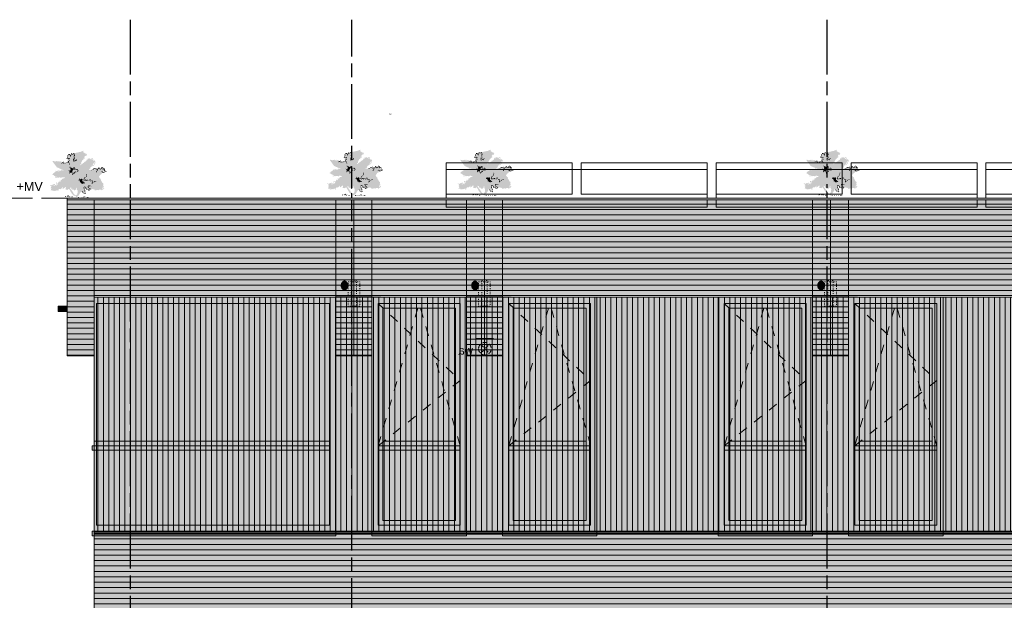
# Model space of a CAD drawing. Header units: millimetres. Extents: x -39200 to 51213, y -35420 to 51000.
# Tile 3 of 142: x -9990 to 950, y -23361 to -16912. Entities that reach past the tile are written whole.
import ezdxf

# ---------------------------------------------------------------- set-up
doc = ezdxf.new("R2010")
doc.units = ezdxf.units.MM
doc.header["$LTSCALE"] = 100
doc.header["$PDMODE"] = 1
doc.header["$PDSIZE"] = -2
for name, pattern in [('[LS] ISO-08 Long Dashed Short Dashed', [9.144, 6.096, -0.762, 1.524, -0.762]), ('[LS] Type-1', [2.12, 1.06, -1.06]), ('[LS] Type-2', [3.52999, 2.469998, -1.059993]), ('HIDDEN2', [0.25, 0.1, -0.15]), ('Line Type-32', [0.777014, 0.448028, -0.328986])]:
    doc.linetypes.add(name, pattern=pattern)
doc.layers.get('0').update_dxf_attribs({"lineweight": 5})
for name, color, linetype, lineweight in [('- 70.1_installatie_verlichtingspunt', 7, 'Continuous', 5), ('5', 7, 'Continuous', 18), ('Dimension', 7, 'Continuous', 9), ('Geen', 7, 'Continuous', 9), ('none', 7, 'Continuous', 13), ('None-1', 7, 'Continuous', 9)]:
    doc.layers.add(name, color=color, linetype=linetype, lineweight=lineweight)
doc.styles.add('Arial', font='Arial.ttf')
doc.styles.add('Century Gothic', font='Century-Gothic_9791.ttf')
doc.styles.add('Century Gothic (bold)', font='Century-Gothic-Bold_9789.ttf')
doc.dimstyles.new('Arch_PUUUR', dxfattribs={"dimtxt": 101.056134, "dimasz": 70.693359, "dimexe": 100, "dimexo": 159, "dimgap": 100, "dimtad": 1, "dimdec": 4, "dimtxsty": 'Century Gothic', "dimblk": 'VW_SLASH', "dimblk1": 'VW_SLASH', "dimblk2": 'VW_SLASH', "dimcen": 0, "dimdle": 100, "dimazin": 0, "dimtfac": 0.8, "dimtdec": 4, "dimtix": 1, "dimtmove": 0, "dimatfit": 0, "dimldrblk": 'VW_SLASH-1', "dimfxl": 1, "dimfrac": 2, "dimtolj": 1, "dimarcsym": 0})
pattern_1 = [(0, (0, 0), (4e-15, -60), [])]

# ---------------------------------------------------------------- blocks, each defined once
blk = doc.blocks.new('Groep-188')
at = {"layer": 'Geen', "color": 5, "linetype": '[LS] ISO-08 Long Dashed Short Dashed', "lineweight": 25, "true_color": 0x0000ff, "transparency": 33554687}
for p, q in [((-8763, -16912), (-8763, -29210)), ((-6301, -29210), (-6301, -16912)), ((-1020, -16912), (-1020, -29210))]:
    blk.add_line(p, q, dxfattribs=at)
blk = doc.blocks.new('pv systeem aanz')
at = {"layer": '5', "color": 8, "lineweight": 5, "true_color": 0x777777, "transparency": 33554687, "flags": 128}
for points in [[(-1445, 474), (-45, 474), (-45, 126), (-1445, 126)], [(55, 474), (1455, 474), (1455, 126), (55, 126)]]:
    blk.add_lwpolyline(points, close=True, dxfattribs=at)
at = {"layer": '5', "color": 252, "lineweight": 5, "true_color": 0x888888, "transparency": 33554687, "flags": 128}
blk.add_lwpolyline([(-1445, 400), (1455, 400), (1455, -19), (-1445, -19)], close=True, dxfattribs=at)
blk = doc.blocks.new('Groep-192')
at = {"layer": '5', "color": 7, "transparency": 33554687}
for p in [(-3808, -18976), (-808, -18976), (2191, -18976)]:
    blk.add_blockref('pv systeem aanz', p, dxfattribs=at)
blk = doc.blocks.new('Groep-195')
at = {"layer": 'Geen', "color": 5, "linetype": '[LS] Type-2', "lineweight": 5, "true_color": 0x0000ff, "transparency": 33554687}
blk.add_line((-12570, -18895), (13130, -18895), dxfattribs=at)
blk = doc.blocks.new('VW_SLASH')
at = {"color": 0, "linetype": 'ByBlock', "lineweight": -2, "transparency": 16777216}
blk.add_line((1.41, 0), (-1, 0), dxfattribs=at)
at = {"color": 0, "linetype": 'Continuous', "lineweight": 20, "transparency": 16777216, "flags": 128}
blk.add_lwpolyline([(0.5, 0.5), (-0.5, -0.5)], dxfattribs=at)
blk = doc.blocks.new('*D270')
at = {"layer": 'Defpoints', "color": 0, "transparency": 33554687}
for p in [(-11829, -18895), (-10670, -27895), (-9330, -27895)]:
    blk.add_point(p, dxfattribs=at)
at = {"layer": 'Dimension', "color": 0, "linetype": 'Continuous', "lineweight": -2, "transparency": 33554687}
blk.add_line((-10670, -18966), (-10670, -27824), dxfattribs=at)
at = {"layer": 'Dimension', "color": 0, "lineweight": -2, "xscale": 70.693359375, "yscale": 70.693359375, "zscale": 70.693359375}
for p, rotation in [((-10670, -18895), 90), ((-10670, -27895), 270)]:
    blk.add_blockref('VW_SLASH', p, dxfattribs=dict(at, rotation=rotation))
at = {"layer": 'Dimension', "color": 0, "lineweight": 5, "transparency": 33554687, "insert": (-10773, -23395), "char_height": 101.1, "attachment_point": 5, "rotation": 90, "style": 'Century Gothic (bold)'}
blk.add_mtext('\\A1;9000', dxfattribs=at)
blk = doc.blocks.new('VW_SLASH-1')
at = {"color": 0, "linetype": 'ByBlock', "lineweight": -2, "transparency": 16777216}
blk.add_line((1.41, 0), (-1, 0), dxfattribs=at)
at = {"color": 0, "linetype": 'Continuous', "lineweight": 20, "transparency": 16777216, "flags": 128}
blk.add_lwpolyline([(0.75, 0.75), (-0.75, -0.75)], dxfattribs=at)
blk = doc.blocks.new('raam aanz 1')
at = {"layer": '5', "linetype": 'Continuous', "lineweight": 0, "true_color": 0x403d35, "transparency": 33554585}
for points in [[(525, 1380), (-525, 1380), (-525, 1160), (455, 1160), (455, 1230), (525, 1230)], [(-305, -1150), (-305, 1160), (-525, 1160), (-525, -1220), (-385, -1220), (-385, -1150)], [(-305, -345), (405, -345), (405, -333), (455, -333), (455, -320), (-305, -320)]]:
    blk.add_hatch(color=250, dxfattribs=at).paths.add_polyline_path(points)
at = {"layer": '5', "linetype": 'Continuous', "lineweight": 0, "true_color": 0x7f7b66, "transparency": 33554687}
blk.add_hatch(color=8, dxfattribs=at).paths.add_polyline_path([(-525, -1220), (525, -1220), (525, -1270), (-525, -1270)])
at = {"layer": 'Geen', "linetype": 'Continuous', "lineweight": 0, "true_color": 0x4c4a3d, "transparency": 33554687}
blk.add_hatch(color=59, dxfattribs=at).paths.add_polyline_path([(-525, 1380), (525, 1380), (525, -1220), (-525, -1220)])
at = {"layer": 'Geen', "linetype": 'Continuous', "lineweight": 0, "true_color": 0x9faa9f, "transparency": 33554687}
blk.add_hatch(color=253, dxfattribs=at).paths.add_polyline_path([(-405, 1260), (405, 1260), (405, -1100), (-405, -1100)])
at = {"layer": 'Geen', "linetype": 'Continuous', "lineweight": 0, "true_color": 0x726e5b, "transparency": 33554687}
for points in [[(455, -320), (-455, -320), (-455, -270), (455, -270)], [(405, -270), (-405, -270), (-405, -220), (405, -220)]]:
    blk.add_hatch(color=251, dxfattribs=at).paths.add_polyline_path(points)
at = {"color": 59, "linetype": '[LS] Type-1', "lineweight": 5, "true_color": 0x4c4a3d, "transparency": 33554687, "flags": 128}
for points in [[(-455, -270), (0, 1310), (455, -270)], [(455, -270), (-455, 455), (455, 1310)]]:
    blk.add_lwpolyline(points, dxfattribs=at)
at = {"layer": '5', "color": 250, "lineweight": 5, "true_color": 0x191917, "transparency": 33554687, "flags": 128}
blk.add_lwpolyline([(-525, -1220), (525, -1220), (525, -1270), (-525, -1270)], close=True, dxfattribs=at)
at = {"layer": 'Geen', "color": 7, "linetype": 'Continuous', "lineweight": 9, "transparency": 33554687, "flags": 128}
for points in [[(-525, 1380), (525, 1380), (525, -1220), (-525, -1220)], [(455, -320), (-455, -320), (-455, -270), (455, -270)], [(405, -270), (-405, -270), (-405, -220), (405, -220)]]:
    blk.add_lwpolyline(points, close=True, dxfattribs=at)
at = {"layer": 'Geen', "color": 250, "linetype": 'Continuous', "lineweight": 9, "true_color": 0x191917, "transparency": 33554687, "flags": 128}
blk.add_lwpolyline([(-455, 1310), (455, 1310), (455, -1150), (-455, -1150)], close=True, dxfattribs=at)
at = {"layer": 'Geen', "color": 59, "linetype": 'Continuous', "lineweight": 9, "true_color": 0x56483a, "transparency": 33554687, "flags": 128}
blk.add_lwpolyline([(-405, 1260), (405, 1260), (405, -1100), (-405, -1100)], close=True, dxfattribs=at)
blk = doc.blocks.new('Groep-67')
at = {"layer": 'Geen', "linetype": 'Continuous', "lineweight": 0, "transparency": 33554687}
for points in [[(-33, 1902), (-43, 1926), (-53, 1926), (0, 2011), (-22, 2032), (-64, 2032), (-96, 2014), (-144, 2042), (-43, 2074), (-43, 2095), (-85, 2116), (-91, 2141), (-96, 2182), (-136, 2180), (-233, 2201), (-233, 2190), (-276, 2201), (-276, 2222), (-249, 2240), (-254, 2276), (-297, 2265), (-297, 2286), (-360, 2307), (-360, 2187), (-350, 2139), (-413, 2138), (-444, 2106), (-466, 2138), (-455, 2159), (-487, 2159), (-557, 2141), (-529, 2116), (-519, 2060), (-472, 2052), (-424, 2053), (-424, 2018), (-382, 1968), (-406, 1968), (-450, 1947), (-424, 1905), (-367, 1902), (-360, 1847), (-318, 1841), (-318, 1820), (-269, 1840), (-294, 1786), (-221, 1693), (-254, 1672), (-254, 1636), (-219, 1630), (-189, 1601), (-191, 1566), (-174, 1555), (-191, 1545), (-227, 1545), (-264, 1609), (-297, 1603), (-297, 1566), (-316, 1533), (-351, 1550), (-360, 1578), (-381, 1615), (-345, 1608), (-403, 1672), (-403, 1727), (-424, 1757), (-477, 1757), (-487, 1688), (-498, 1693), (-529, 1672), (-562, 1676), (-572, 1714), (-543, 1736), (-570, 1766), (-582, 1788), (-516, 1819), (-536, 1868), (-585, 1911), (-635, 1905), (-635, 1926), (-711, 1915), (-740, 1851), (-762, 1889), (-762, 1926), (-835, 1926), (-850, 1895), (-857, 1854), (-841, 1789), (-826, 1748), (-808, 1720), (-856, 1747), (-882, 1798), (-908, 1832), (-939, 1800), (-967, 1766), (-953, 1729), (-957, 1682), (-920, 1668), (-932, 1630), (-845, 1538), (-826, 1577), (-805, 1524), (-762, 1513), (-723, 1491), (-682, 1499), (-679, 1471), (-709, 1444), (-720, 1460), (-720, 1422), (-678, 1376), (-635, 1397), (-635, 1357), (-657, 1333), (-693, 1354), (-711, 1354), (-720, 1255), (-741, 1291), (-738, 1225), (-722, 1198), (-676, 1206), (-692, 1331), (-667, 1323), (-657, 1312), (-614, 1312), (-605, 1372), (-559, 1391), (-580, 1413), (-688, 1418), (-679, 1454), (-615, 1486), (-646, 1503), (-680, 1503), (-680, 1539), (-756, 1531), (-789, 1551), (-811, 1579), (-770, 1593), (-783, 1611), (-845, 1608), (-854, 1586), (-881, 1608), (-914, 1639), (-900, 1652), (-889, 1679), (-921, 1690), (-939, 1737), (-910, 1757), (-916, 1783), (-880, 1742), (-896, 1712), (-855, 1725), (-849, 1725), (-806, 1697), (-770, 1693), (-791, 1732), (-818, 1782), (-815, 1797), (-826, 1845), (-826, 1884), (-784, 1884), (-766, 1843), (-693, 1837), (-709, 1883), (-678, 1905), (-619, 1877), (-573, 1879), (-551, 1862), (-572, 1820), (-662, 1807), (-635, 1749), (-607, 1773), (-582, 1746), (-614, 1703), (-572, 1693), (-579, 1649), (-502, 1644), (-496, 1673), (-456, 1672), (-458, 1715), (-434, 1704), (-416, 1660), (-417, 1650), (-491, 1614), (-422, 1601), (-395, 1630), (-422, 1578), (-399, 1561), (-378, 1499), (-339, 1524), (-338, 1503), (-290, 1531), (-286, 1566), (-260, 1540), (-213, 1514), (-170, 1534), (-113, 1591), (-148, 1579), (-180, 1619), (-150, 1650), (-240, 1661), (-213, 1680), (-176, 1704), (-227, 1735), (-260, 1779), (-233, 1841), (-277, 1878), (-318, 1841), (-339, 1884), (-314, 1896), (-371, 1926), (-359, 1934), (-425, 1936), (-392, 1947), (-246, 1975), (-331, 1989), (-392, 2005), (-407, 2080), (-440, 2080), (-474, 2074), (-495, 2118), (-445, 2095), (-408, 2110), (-361, 2083), (-372, 2119), (-330, 2116), (-309, 2136), (-339, 2195), (-321, 2273), (-297, 2243), (-276, 2243), (-286, 2211), (-275, 2169), (-298, 2103), (-222, 2124), (-246, 2173), (-212, 2180), (-149, 2118), (-149, 2159), (-117, 2148), (-127, 2095), (-96, 2085), (-120, 2074), (-227, 2056), (-170, 2053), (-168, 1977), (-133, 2001), (-75, 1991), (-43, 2011), (-32, 2000), (-95, 1935), (-82, 1894)], [(550, 1672), (509, 1671), (489, 1705), (449, 1696), (402, 1714), (402, 1693), (381, 1693), (381, 1712), (359, 1707), (338, 1608), (297, 1615), (327, 1666), (338, 1705), (381, 1740), (351, 1757), (392, 1779), (321, 1794), (317, 1841), (307, 1841), (359, 1862), (370, 1894), (359, 1905), (322, 1899), (309, 1929), (359, 1947), (430, 1929), (450, 1947), (402, 1989), (393, 2037), (412, 2032), (412, 2053), (402, 2053), (402, 2074), (358, 2086), (359, 2106), (296, 2065), (296, 2034), (275, 1989), (258, 2000), (275, 2021), (250, 2077), (233, 2095), (233, 2148), (190, 2116), (160, 2116), (131, 2159), (112, 2165), (123, 2141), (92, 2093), (127, 2074), (105, 2053), (84, 2053), (127, 2011), (107, 1952), (84, 1947), (84, 1906), (148, 1905), (153, 1770), (63, 1778), (63, 1799), (26, 1790), (21, 1767), (0, 1778), (0, 1799), (-21, 1812), (-22, 1841), (-43, 1852), (-43, 1884), (-26, 1884), (-22, 1866), (0, 1862), (0, 1831), (22, 1815), (42, 1862), (79, 1806), (127, 1799), (127, 1857), (96, 1856), (55, 1936), (63, 1955), (78, 1956), (105, 2000), (76, 2023), (56, 2059), (63, 2110), (105, 2138), (84, 2201), (136, 2184), (156, 2160), (173, 2141), (202, 2158), (204, 2182), (252, 2169), (254, 2116), (275, 2095), (307, 2099), (317, 2140), (391, 2138), (384, 2099), (418, 2095), (423, 2063), (448, 2061), (423, 2011), (475, 1935), (465, 1894), (421, 1910), (349, 1926), (381, 1905), (381, 1873), (334, 1832), (349, 1803), (402, 1799), (423, 1778), (402, 1757), (409, 1723), (460, 1725), (508, 1704)], [(-1016, 1312), (-986, 1222), (-1025, 1227), (-1044, 1293), (-1071, 1311), (-1080, 1362), (-1091, 1397), (-1133, 1397), (-1154, 1439), (-1175, 1430), (-1166, 1405), (-1199, 1366), (-1283, 1397), (-1270, 1428), (-1292, 1454), (-1329, 1459), (-1343, 1417), (-1313, 1418), (-1313, 1380), (-1350, 1366), (-1404, 1376), (-1408, 1434), (-1369, 1407), (-1365, 1463), (-1294, 1500), (-1263, 1460), (-1239, 1407), (-1211, 1397), (-1186, 1439), (-1148, 1473), (-1165, 1486), (-1110, 1459), (-1122, 1428), (-1085, 1414), (-1045, 1385), (-1048, 1344), (-1038, 1291), (-1027, 1297)], [(317, 1503), (296, 1503), (275, 1460), (239, 1460), (169, 1428), (139, 1418), (152, 1474), (98, 1481), (53, 1460), (33, 1412), (100, 1410), (107, 1454), (127, 1450), (127, 1407), (67, 1397), (52, 1376), (42, 1376), (42, 1358), (-43, 1397), (-106, 1333), (-103, 1272), (-39, 1234), (16, 1240), (42, 1270), (42, 1296), (10, 1291), (18, 1280), (0, 1249), (-34, 1249), (-49, 1270), (-85, 1291), (-85, 1319), (-17, 1365), (34, 1344), (85, 1361), (112, 1385), (164, 1338), (189, 1268), (187, 1222), (180, 1174), (169, 1143), (148, 1164), (137, 1164), (116, 1217), (67, 1257), (31, 1224), (48, 1196), (50, 1162), (92, 1188), (69, 1206), (95, 1206), (99, 1166), (75, 1155), (127, 1143), (177, 1086), (211, 1206), (286, 1206), (338, 1158), (338, 1196), (320, 1223), (327, 1260), (359, 1319), (389, 1323), (383, 1349), (336, 1319), (296, 1312), (296, 1354), (254, 1376), (281, 1397), (296, 1469), (317, 1460), (338, 1481)], [(1148, 1156), (1148, 1178), (1018, 1261), (1016, 1306), (995, 1270), (984, 1289), (935, 1285), (931, 1312), (910, 1312), (910, 1291), (892, 1330), (868, 1333), (804, 1292), (725, 1361), (709, 1348), (682, 1303), (622, 1333), (635, 1361), (656, 1397), (691, 1376), (719, 1376), (735, 1438), (751, 1439), (762, 1418), (817, 1418), (848, 1428), (830, 1476), (843, 1498), (870, 1503), (898, 1460), (921, 1460), (964, 1481), (973, 1622), (1058, 1630), (1082, 1656), (1083, 1717), (1128, 1736), (1185, 1778), (1164, 1799), (1045, 1767), (1037, 1778), (1016, 1778), (943, 1800), (910, 1778), (910, 1735), (892, 1717), (889, 1757), (868, 1799), (726, 1759), (739, 1738), (863, 1778), (868, 1693), (889, 1693), (904, 1672), (928, 1682), (931, 1778), (960, 1771), (973, 1757), (1007, 1757), (1016, 1725), (1037, 1735), (1058, 1757), (1112, 1757), (1081, 1730), (1058, 1714), (1058, 1672), (1037, 1651), (1003, 1645), (928, 1634), (931, 1614), (952, 1608), (952, 1566), (931, 1545), (942, 1508), (931, 1481), (910, 1481), (901, 1499), (852, 1522), (822, 1503), (820, 1446), (801, 1439), (743, 1464), (684, 1460), (698, 1397), (645, 1418), (635, 1418), (635, 1397), (614, 1376), (555, 1398), (519, 1377), (486, 1312), (483, 1272), (536, 1270), (539, 1250), (550, 1270), (571, 1270), (544, 1291), (571, 1323), (635, 1312), (624, 1295), (667, 1291), (697, 1260), (698, 1291), (719, 1333), (730, 1323), (810, 1272), (869, 1307), (889, 1291), (899, 1285), (931, 1270), (995, 1253), (1016, 1206)], [(751, 1671), (690, 1693), (672, 1676), (677, 1714), (656, 1735), (638, 1728), (635, 1702), (624, 1682), (642, 1648), (582, 1651), (600, 1672), (609, 1696), (624, 1693), (614, 1735), (635, 1757), (698, 1735), (695, 1704), (762, 1693)], [(-1440, 1418), (-1440, 1312), (-1524, 1291), (-1524, 1270), (-1429, 1238), (-1419, 1218), (-1310, 1215), (-1285, 1267), (-1270, 1270), (-1270, 1238), (-1249, 1249), (-1270, 1291), (-1302, 1280), (-1345, 1252), (-1387, 1249), (-1466, 1278), (-1493, 1291), (-1376, 1294), (-1419, 1312), (-1419, 1418)], [(-1270, 1206), (-1305, 1206), (-1281, 1174), (-1276, 1124), (-1234, 1163), (-1207, 1122), (-1216, 1096), (-1155, 1093), (-1143, 1128), (-1101, 1122), (-1101, 1093), (-1154, 1069), (-1174, 1049), (-1147, 1024), (-1111, 978), (-1062, 992), (-1031, 995), (-1016, 967), (-943, 973), (-884, 986), (-899, 1005), (-868, 1037), (-862, 1025), (-839, 1010), (-775, 1026), (-794, 1069), (-762, 1069), (-762, 1026), (-794, 995), (-775, 948), (-720, 952), (-688, 1004), (-660, 1016), (-641, 1023), (-628, 1003), (-614, 1016), (-586, 996), (-538, 1019), (-551, 1037), (-587, 1016), (-627, 1047), (-657, 1037), (-716, 1034), (-733, 990), (-762, 973), (-753, 1006), (-731, 1061), (-773, 1111), (-825, 1083), (-815, 1027), (-861, 1058), (-844, 1110), (-948, 1127), (-915, 1037), (-923, 995), (-953, 995), (-1019, 1041), (-1069, 1016), (-1121, 1026), (-1072, 1080), (-1085, 1111), (-1063, 1154), (-1159, 1154), (-1186, 1143), (-1192, 1193), (-1244, 1180)], [(-1016, 1354), (-1030, 1392), (-1020, 1414), (-971, 1327)], [(-762, 1333), (-789, 1327), (-868, 1376), (-888, 1376), (-901, 1398), (-953, 1397), (-968, 1414), (-1016, 1418), (-1004, 1446), (-950, 1427), (-932, 1418), (-910, 1426), (-895, 1412), (-889, 1426), (-868, 1418), (-868, 1397)], [(-551, 1100), (-527, 1100), (-519, 1058), (-529, 1058), (-529, 1029), (-500, 987), (-476, 984), (-466, 973), (-445, 931), (-424, 931), (-407, 857), (-422, 818), (-466, 846), (-466, 875), (-498, 868), (-498, 845), (-514, 830), (-529, 868), (-572, 868), (-572, 840), (-650, 829), (-678, 854), (-663, 897), (-734, 894), (-731, 857), (-720, 840), (-752, 816), (-805, 804), (-840, 804), (-815, 709), (-856, 719), (-856, 701), (-805, 656), (-775, 656), (-805, 772), (-758, 790), (-709, 775), (-720, 793), (-741, 804), (-707, 852), (-715, 882), (-678, 878), (-695, 854), (-664, 803), (-607, 810), (-604, 836), (-561, 815), (-521, 804), (-486, 820), (-440, 806), (-403, 804), (-381, 822), (-362, 854), (-392, 878), (-379, 901), (-403, 924), (-417, 970), (-462, 984), (-487, 1000), (-508, 1084), (-508, 1143), (-529, 1143)], [(1083, 1041), (1111, 1086), (1058, 1079), (1016, 1032), (1006, 978), (973, 973), (973, 995), (889, 1066), (868, 1037), (868, 995), (766, 1000), (740, 995), (718, 1056), (677, 1058), (645, 1047), (635, 1010), (529, 984), (518, 962), (436, 982), (444, 936), (522, 902), (550, 931), (574, 886), (635, 910), (645, 910), (656, 889), (666, 868), (677, 832), (730, 836), (730, 804), (825, 815), (825, 825), (751, 836), (734, 854), (709, 857), (698, 889), (680, 896), (656, 931), (624, 920), (614, 910), (566, 952), (560, 972), (635, 973), (646, 996), (656, 1037), (698, 1016), (722, 964), (774, 944), (762, 963), (822, 973), (900, 962), (912, 1006), (963, 963), (968, 948), (1028, 952), (1044, 978), (1016, 995), (1068, 1058)], [(-1038, 783), (-1094, 820), (-1131, 883), (-1159, 899), (-1217, 910), (-1241, 887), (-1197, 857), (-1207, 821), (-1196, 815), (-1221, 790), (-1191, 764), (-1152, 704), (-1203, 698), (-1214, 727), (-1248, 718), (-1260, 677), (-1237, 626), (-1270, 635), (-1287, 676), (-1347, 692), (-1369, 623), (-1355, 577), (-1334, 585), (-1363, 544), (-1376, 550), (-1376, 500), (-1353, 499), (-1323, 487), (-1305, 476), (-1313, 465), (-1395, 465), (-1393, 432), (-1419, 423), (-1260, 317), (-1270, 402), (-1262, 398), (-1253, 386), (-1188, 392), (-1175, 370), (-1143, 360), (-1133, 329), (-1101, 338), (-1021, 338), (-946, 317), (-910, 381), (-843, 374), (-798, 411), (-762, 465), (-762, 487), (-784, 465), (-810, 465), (-836, 412), (-877, 399), (-927, 384), (-960, 352), (-1040, 349), (-1112, 382), (-1122, 360), (-1169, 381), (-1168, 409), (-1193, 423), (-1228, 402), (-1239, 422), (-1296, 430), (-1302, 388), (-1356, 413), (-1363, 442), (-1276, 444), (-1291, 487), (-1329, 519), (-1344, 538), (-1306, 555), (-1300, 606), (-1346, 607), (-1334, 650), (-1298, 635), (-1249, 592), (-1188, 608), (-1228, 677), (-1235, 698), (-1191, 670), (-1107, 690), (-1137, 728), (-1165, 783), (-1175, 846), (-1186, 873), (-1161, 875), (-1134, 833), (-1094, 789)], [(-868, 762), (-898, 728), (-927, 759), (-988, 778), (-1016, 762), (-1016, 797), (-995, 804), (-988, 786), (-914, 793), (-907, 771)], [(-762, 508), (-762, 529), (-692, 571), (-662, 556), (-635, 571), (-595, 561), (-572, 529), (-582, 511), (-604, 508), (-583, 462), (-646, 420), (-678, 423), (-678, 402), (-688, 375), (-677, 329), (-695, 317), (-699, 360), (-732, 414), (-699, 423), (-678, 444), (-657, 444), (-624, 455), (-635, 519), (-599, 529), (-635, 550), (-657, 529), (-699, 529), (-699, 550)], [(-657, 317), (-657, 338), (-635, 338), (-611, 356), (-625, 370), (-614, 402), (-604, 402), (-593, 381), (-539, 376), (-507, 414), (-529, 426), (-449, 510), (-395, 508), (-374, 460), (-383, 433), (-403, 423), (-380, 406), (-429, 300), (-423, 281), (-424, 254), (-434, 254), (-445, 233), (-466, 233), (-447, 268), (-474, 304), (-445, 322), (-415, 392), (-424, 423), (-406, 440), (-408, 482), (-445, 487), (-466, 449), (-487, 423), (-466, 402), (-535, 354), (-590, 360), (-614, 317)], [(-340, 862), (-318, 846), (-318, 793), (-339, 762), (-394, 754), (-367, 719), (-424, 719), (-438, 657), (-365, 684), (-340, 644), (-297, 668), (-297, 635), (-254, 698), (-201, 709), (-220, 719), (-183, 784), (-191, 804), (-153, 829), (-130, 808), (-118, 845), (-154, 868), (-155, 926), (-170, 931), (-204, 878), (-233, 889), (-288, 910)], [(-64, -21), (0, 0), (18, 34), (114, 63), (198, 138), (358, 410), (370, 391), (402, 381), (412, 346), (444, 360), (529, 360), (529, 402), (508, 465), (529, 487), (566, 478), (578, 452), (603, 434), (635, 412), (674, 388), (677, 487), (698, 487), (698, 444), (762, 402), (762, 381), (825, 402), (882, 362), (889, 285), (930, 285), (910, 338), (988, 338), (1016, 296), (1079, 338), (1100, 296), (1122, 307), (1132, 285), (1193, 300), (1206, 338), (1259, 317), (1272, 330), (1249, 381), (1270, 423), (1249, 444), (1272, 478), (1227, 497), (1238, 546), (1300, 562), (1315, 592), (1280, 592), (1254, 566), (1206, 592), (1185, 592), (1185, 605), (1165, 617), (1111, 624), (1088, 646), (1058, 614), (1037, 571), (1005, 592), (995, 656), (995, 719), (952, 719), (952, 677), (918, 686), (882, 720), (874, 732), (856, 780), (830, 792), (816, 764), (836, 751), (808, 720), (857, 698), (856, 664), (878, 688), (882, 650), (912, 656), (963, 666), (973, 677), (995, 550), (1037, 550), (1092, 594), (1134, 564), (1156, 586), (1178, 556), (1217, 539), (1206, 518), (1206, 465), (1227, 455), (1249, 423), (1238, 412), (1216, 356), (1185, 338), (1164, 296), (1102, 356), (1016, 328), (1016, 338), (995, 360), (920, 362), (860, 418), (796, 423), (793, 412), (740, 454), (698, 529), (656, 520), (656, 484), (644, 452), (602, 474), (592, 508), (529, 518), (539, 540), (496, 522), (497, 487), (470, 478), (497, 434), (508, 381), (450, 396), (412, 391), (402, 408), (423, 465), (402, 465), (442, 522), (390, 492), (307, 540), (254, 508), (214, 456), (208, 412), (148, 381), (42, 381), (-11, 508), (-26, 488), (-43, 446), (-74, 364), (-136, 364), (-158, 312), (-191, 317), (-130, 238), (-212, 296), (-212, 360), (-170, 381), (-220, 398), (-244, 317), (-242, 256), (-204, 198), (-114, 52), (-56, 31), (-74, 0)], [(-593, 0), (-648, -20), (-544, -36), (-529, 0)], [(-466, 211), (-484, 183), (-449, 145), (-329, 201), (-318, 233), (-280, 264), (-283, 304), (-336, 259), (-339, 214), (-381, 201), (-391, 187), (-424, 169)], [(-476, 18), (-442, -28), (-414, -4)], [(-428, 54), (-424, 21), (-382, 31)], [(-339, 0), (-390, -24), (-314, -28)], [(-356, 54), (-381, 21), (-338, 21)], [(-270, 0), (-262, -24), (-212, 0)], [(-100, 0), (-176, 0), (-100, -38)], [(132, 20), (211, -30), (242, 4), (144, 12)], [(296, 36), (334, -24), (372, 8)], [(374, 36), (384, 8), (432, -14), (424, 18), (460, 42), (408, 74), (360, 54)], [(546, 36), (494, 21), (508, 0), (560, -6)]]:
    blk.add_hatch(color=255, dxfattribs=at).paths.add_polyline_path(points)
blk = doc.blocks.new('Groep-68')
at = {"color": 255, "linetype": 'Continuous', "lineweight": 35, "transparency": 33554687}
blk.add_wipeout([(-22, 444), (-43, 423), (-30, 368), (-76, 318), (-74, 201), (-52, 128), (-6, 84), (26, 78), (102, 128), (152, 222), (233, 338), (308, 436), (294, 487), (270, 420), (260, 476), (243, 455), (240, 398), (211, 370), (211, 381), (140, 350), (130, 356), (88, 314), (14, 364), (-4, 404), (0, 460)], dxfattribs=at).dxf.layer = 'Geen'
blk = doc.blocks.new('kleine struik')
at = {"layer": 'Geen', "linetype": 'Continuous', "lineweight": 0, "true_color": 0x9faa7d, "transparency": 33554687}
blk.add_hatch(color=73, dxfattribs=at).paths.add_polyline_path([(900, 339), (1100, 296), (1216, 356), (1254, 566), (995, 550), (730, 836), (529, 984), (1006, 978), (900, 962), (1203, 1124), (995, 1253), (622, 1333), (964, 1481), (1185, 1778), (638, 1737), (421, 1724), (432, 1912), (341, 2120), (224, 2155), (-303, 2270), (-505, 2140), (-329, 1862), (-174, 1555), (-673, 1921), (-945, 1768), (-612, 1327), (-1292, 1454), (-1427, 1335), (-1324, 1232), (-1132, 1017), (-1209, 891), (-1356, 632), (-1300, 368), (-965, 336), (-837, 407), (-719, 347), (-657, 322), (-577, 358), (-507, 390), (-511, 434), (-421, 497), (-388, 472), (-408, 402), (-434, 254), (-457, 145), (-338, 204), (-319, 255), (-238, 317), (-130, 168), (12, 310), (339, 499), (416, 361), (508, 381), (515, 513), (647, 413), (697, 511), (762, 397), (856, 396), (900, 341)])
at = {"layer": 'Geen', "color": 7, "transparency": 33554687}
blk.add_blockref('Groep-67', (0, 0), dxfattribs=at)
blk.add_blockref('Groep-68', (0, 0), dxfattribs=at)
blk = doc.blocks.new('Groep-83')
at = {"layer": 'none', "color": 1, "linetype": 'HIDDEN2', "lineweight": 18, "true_color": 0xff0000, "transparency": 33554687, "flags": 128}
for points in [[(-130, 32), (0, 32), (0, -238), (-130, -238)], [(-95, 47), (-35, 47), (-35, -238), (-95, -238)]]:
    blk.add_lwpolyline(points, close=True, dxfattribs=at)
blk = doc.blocks.new('gierzwaluw en huismus')
at = {"color": 7, "transparency": 33554687}
blk.add_blockref('Groep-83', (0, 0), dxfattribs=at)
blk = doc.blocks.new('ornament1')
at = {"layer": 'Geen', "linetype": 'Continuous', "lineweight": 0, "true_color": 0xf8f1e2, "transparency": 33554687}
blk.add_hatch(color=7, dxfattribs=at).paths.add_polyline_path([(-200, 0), (0, 0), (0, -1750), (-200, -1750)])
at = {"layer": 'Geen', "linetype": 'Continuous', "lineweight": 5, "true_color": 0xaaaaaa, "transparency": 33554687}
h = blk.add_hatch(dxfattribs=at)
h.set_pattern_fill('1_100 mw horizontaal geel', color=253, style=0, pattern_type=2)
h.set_pattern_definition(pattern_1)
h.paths.add_polyline_path([(-200, 0), (0, 0), (0, -1750), (-200, -1750)])
at = {"layer": 'Geen', "linetype": 'Continuous', "lineweight": 0, "true_color": 0x555555, "transparency": 33554687}
blk.add_hatch(color=251, dxfattribs=at).paths.add_polyline_path([(-121, -929), (-119, -928), (-117, -927), (-115, -925), (-113, -925), (-111, -924), (-109, -923), (-107, -923), (-105, -923), (-102, -923), (-100, -923), (-98, -924), (-96, -925), (-94, -925), (-92, -927), (-90, -928), (-88, -929), (-86, -931), (-84, -933), (-82, -935), (-81, -937), (-79, -939), (-78, -941), (-77, -944), (-76, -946), (-74, -949), (-74, -952), (-73, -955), (-72, -958), (-72, -961), (-71, -964), (-71, -967), (-71, -970), (-71, -973), (-71, -976), (-72, -979), (-72, -982), (-73, -985), (-74, -988), (-74, -991), (-76, -994), (-77, -996), (-78, -999), (-79, -1001), (-81, -1003), (-82, -1005), (-84, -1007), (-86, -1009), (-88, -1011), (-90, -1012), (-92, -1013), (-94, -1015), (-96, -1015), (-98, -1016), (-100, -1017), (-102, -1017), (-105, -1017), (-107, -1017), (-109, -1017), (-111, -1016), (-113, -1015), (-115, -1015), (-117, -1013), (-119, -1012), (-121, -1011), (-123, -1009), (-125, -1007), (-127, -1005), (-128, -1003), (-130, -1001), (-131, -999), (-133, -996), (-134, -994), (-135, -991), (-136, -988), (-136, -985), (-137, -982), (-138, -979), (-138, -976), (-138, -973), (-138, -970), (-138, -967), (-138, -964), (-138, -961), (-137, -958), (-136, -955), (-136, -952), (-135, -949), (-134, -946), (-133, -944), (-131, -941), (-130, -939), (-128, -937), (-127, -935), (-125, -933), (-123, -931)])
at = {"layer": '5', "color": 250, "linetype": 'Continuous', "true_color": 0x403d35, "transparency": 33554585}
for points in [[(300, -312), (200, 0), (300, -1750), (200, -1750)], [(-200, -1750), (300, -1750), (-75, -1900), (300, -1900)]]:
    blk.add_solid(points, dxfattribs=at)
at = {"layer": 'Geen', "color": 7, "linetype": 'Continuous', "lineweight": 9, "transparency": 33554687, "flags": 128}
blk.add_lwpolyline([(-200, 0), (0, 0), (0, -1750), (-200, -1750)], close=True, dxfattribs=at)
at = {"layer": 'Geen', "color": 255, "linetype": 'Continuous', "lineweight": 35, "transparency": 33554687}
blk.add_open_spline([(-121, -929), (-114, -923), (-96, -923), (-80, -936), (-71, -957), (-71, -983), (-80, -1004), (-96, -1017), (-114, -1017), (-129, -1004), (-138, -983), (-138, -957), (-129, -936), (-121, -929)], degree=2, dxfattribs=at)
at = {"layer": 'none', "color": 7, "transparency": 33554687}
blk.add_blockref('gierzwaluw en huismus', (65, -961), dxfattribs=at)
at = {"layer": 'Geen', "color": 7, "transparency": 33554687, "xscale": -0.2186522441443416, "yscale": 0.2186522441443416, "zscale": 0.2186522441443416}
blk.add_blockref('kleine struik', (-9, 34), dxfattribs=at)
at = {"linetype": 'Continuous', "lineweight": 0, "true_color": 0x888888, "transparency": 33554483}
blk.add_hatch(color=252, dxfattribs=at).paths.add_polyline_path([(0, 0), (200, 0), (200, -1750), (0, -1750)])
at = {"layer": 'Geen', "linetype": 'Continuous', "lineweight": 0, "true_color": 0xf8f1e2, "transparency": 33554687}
blk.add_hatch(color=7, dxfattribs=at).paths.add_polyline_path([(0, 0), (200, 0), (200, -1750), (0, -1750)])
at = {"layer": 'Geen', "linetype": 'Continuous', "lineweight": 5, "true_color": 0xaaaaaa, "transparency": 33554687}
h = blk.add_hatch(dxfattribs=at)
h.set_pattern_fill('1_100 mw horizontaal geel', color=253, style=0, pattern_type=2)
h.set_pattern_definition(pattern_1)
h.paths.add_polyline_path([(0, 0), (200, 0), (200, -1750), (0, -1750)])
at = {"linetype": 'Continuous', "lineweight": 5, "transparency": 33554687, "flags": 128}
blk.add_lwpolyline([(0, 0), (200, 0), (200, -1750), (0, -1750)], close=True, dxfattribs=at)
at = {"layer": 'Geen', "color": 7, "linetype": 'Continuous', "lineweight": 9, "transparency": 33554687, "flags": 128}
blk.add_lwpolyline([(0, 0), (200, 0), (200, -1750), (0, -1750)], close=True, dxfattribs=at)
blk = doc.blocks.new('Groep-199')
at = {"linetype": 'Continuous', "lineweight": 0, "true_color": 0xf8f1e2, "transparency": 33554534}
blk.add_hatch(color=7, dxfattribs=at).paths.add_polyline_path([(-9463, -18895), (-9163, -18895), (-9163, -20645), (-9463, -20645)])
blk.add_hatch(color=7, dxfattribs=at).paths.add_polyline_path([(-9463, -18895), (-9163, -18895), (-9163, -20645), (-9463, -20645)])
at = {"linetype": 'Continuous', "lineweight": 5, "true_color": 0xaaaaaa, "transparency": 33554534}
h = blk.add_hatch(dxfattribs=at)
h.set_pattern_fill('1_100 mw horizontaal geel', color=253, style=0, pattern_type=2)
h.set_pattern_definition(pattern_1)
h.paths.add_polyline_path([(-9463, -18895), (-9163, -18895), (-9163, -20645), (-9463, -20645)])
h = blk.add_hatch(dxfattribs=at)
h.set_pattern_fill('1_100 mw horizontaal geel', color=253, style=0, pattern_type=2)
h.set_pattern_definition(pattern_1)
h.paths.add_polyline_path([(-9463, -18895), (-9163, -18895), (-9163, -20645), (-9463, -20645)])
at = {"color": 7, "linetype": 'Continuous', "lineweight": 9, "transparency": 33554534, "flags": 128}
blk.add_lwpolyline([(-9463, -18895), (-9163, -18895), (-9163, -20645), (-9463, -20645)], close=True, dxfattribs=at)
blk.add_lwpolyline([(-9463, -18895), (-9163, -18895), (-9163, -20645), (-9463, -20645)], close=True, dxfattribs=at)
blk = doc.blocks.new('Groep-200')
at = {"layer": 'Geen', "linetype": 'Continuous', "lineweight": 0, "true_color": 0xead6c3, "transparency": 33554534}
blk.add_hatch(color=254, dxfattribs=at).paths.add_polyline_path([(-9563, -20095), (-9463, -20095), (-9463, -20155), (-9563, -20155)])
at = {"layer": 'Geen', "color": 7, "linetype": 'Continuous', "lineweight": 9, "transparency": 33554534, "flags": 128}
blk.add_lwpolyline([(-9563, -20095), (-9463, -20095), (-9463, -20155), (-9563, -20155)], close=True, dxfattribs=at)
at = {"color": 7, "transparency": 33554534}
blk.add_blockref('Groep-199', (0, 0), dxfattribs=at)
at = {"layer": 'Geen', "color": 7, "transparency": 33554544, "xscale": -0.221990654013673, "yscale": 0.221990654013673, "zscale": 0.221990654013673}
blk.add_blockref('kleine struik', (-9363, -18880), dxfattribs=at)
blk = doc.blocks.new('Groep-207')
at = {"color": 22, "lineweight": 5, "true_color": 0xdd1d1d, "transparency": 33554687}
blk.add_line((-11853, -27875), (-12585, -27875), dxfattribs=at)
at = {"color": 22, "lineweight": 5, "true_color": 0xdd1d1d, "transparency": 33554687, "flags": 128}
blk.add_lwpolyline([(-12009, -27719), (-11853, -27875), (-11698, -27719)], close=True, dxfattribs=at)
blk = doc.blocks.new('Groep-208')
at = {"color": 22, "lineweight": 5, "true_color": 0xdd1d1d, "transparency": 33554687}
blk.add_line((-11853, -22965), (-12585, -22965), dxfattribs=at)
at = {"color": 22, "lineweight": 5, "true_color": 0xdd1d1d, "transparency": 33554687, "flags": 128}
blk.add_lwpolyline([(-12009, -22809), (-11853, -22965), (-11698, -22809)], close=True, dxfattribs=at)
blk = doc.blocks.new('Groep-209')
at = {"color": 22, "lineweight": 5, "true_color": 0xdd1d1d, "transparency": 33554687}
blk.add_line((-11853, -19375), (-12585, -19375), dxfattribs=at)
at = {"color": 22, "lineweight": 5, "true_color": 0xdd1d1d, "transparency": 33554687, "flags": 128}
blk.add_lwpolyline([(-12009, -19219), (-11853, -19375), (-11698, -19219)], close=True, dxfattribs=at)
blk = doc.blocks.new('Groep-210')
at = {"color": 22, "lineweight": 5, "true_color": 0xdd1d1d, "transparency": 33554687}
blk.add_line((-11853, -28075), (-12585, -28075), dxfattribs=at)
at = {"color": 22, "lineweight": 5, "true_color": 0xdd1d1d, "transparency": 33554687, "flags": 128}
blk.add_lwpolyline([(-12009, -28230), (-11853, -28075), (-11698, -28230)], close=True, dxfattribs=at)
blk = doc.blocks.new('Groep-211')
at = {"color": 22, "lineweight": 5, "true_color": 0xdd1d1d, "transparency": 33554687}
blk.add_line((-11853, -23675), (-12585, -23675), dxfattribs=at)
at = {"color": 22, "lineweight": 5, "true_color": 0xdd1d1d, "transparency": 33554687, "flags": 128}
blk.add_lwpolyline([(-12009, -23519), (-11853, -23675), (-11698, -23519)], close=True, dxfattribs=at)
blk = doc.blocks.new('Groep-212')
at = {"color": 7, "transparency": 33554554}
for name in ['Groep-209', 'Groep-208', 'Groep-211', 'Groep-207', 'Groep-210']:
    blk.add_blockref(name, (0, 0), dxfattribs=at)
at = {"layer": 'Geen', "color": 1, "true_color": 0xff0000, "transparency": 33554687, "attachment_point": 1, "line_spacing_factor": 0.962448, "style": 'Arial'}
for s, insert, char_height in [('8,5m + P', (-12233, -19061), 100.7), ('4,91m + P', (-12311, -22651), 100.7), ('mw 4,20m + P', (-12570, -23361), 100.69), ('0,20 + NAP= PEIL=0', (-12978, -27561), 100.69), ('NAP=0', (-12115, -28281), 100.7)]:
    blk.add_mtext(s, dxfattribs=dict(at, insert=insert, char_height=char_height))
blk = doc.blocks.new('Groep-213')
at = {"color": 22, "lineweight": 5, "true_color": 0xdd1d1d, "transparency": 33554687}
blk.add_line((-11829, -18895), (-12560, -18895), dxfattribs=at)
at = {"color": 22, "lineweight": 5, "true_color": 0xdd1d1d, "transparency": 33554687, "flags": 128}
blk.add_lwpolyline([(-11984, -18739), (-11829, -18895), (-11673, -18739)], close=True, dxfattribs=at)
blk = doc.blocks.new('Groep-214')
at = {"color": 22, "lineweight": 5, "true_color": 0xdd1d1d, "transparency": 33554687}
blk.add_line((-9330, -27895), (-10062, -27895), dxfattribs=at)
at = {"color": 22, "lineweight": 5, "true_color": 0xdd1d1d, "transparency": 33554687, "flags": 128}
blk.add_lwpolyline([(-9486, -27739), (-9330, -27895), (-9174, -27739)], close=True, dxfattribs=at)
blk = doc.blocks.new('Groep-215')
at = {"linetype": '[LS] Type-2', "lineweight": 9, "transparency": 33554687, "flags": 128}
for points in [[(-12490, -19375), (-11570, -19375), (-11570, -19575), (-12490, -19575)], [(-12490, -22965), (-11570, -22965), (-11570, -23235), (-12490, -23235)], [(-12490, -27875), (-11570, -27875), (-11570, -28195), (-12490, -28195)]]:
    blk.add_lwpolyline(points, close=True, dxfattribs=at)
at = {"layer": '5', "color": 22, "linetype": '[LS] Type-1', "lineweight": 5, "true_color": 0xdd1d1d, "transparency": 33554687}
blk.add_line((-6667, -18895), (-14408, -18895), dxfattribs=at)
at = {"color": 7, "transparency": 33554554}
for name in ['Groep-213', 'Groep-214']:
    blk.add_blockref(name, (0, 0), dxfattribs=at)
at = {"layer": '5', "color": 7, "transparency": 33554687}
blk.add_blockref('Groep-212', (0, 0), dxfattribs=at)
at = {"layer": 'Geen', "color": 1, "true_color": 0xff0000, "transparency": 33554687, "char_height": 100.69, "attachment_point": 1, "line_spacing_factor": 0.962448, "style": 'Arial'}
for s, insert in [('dakrand 8,98+P', (-12640, -18584)), ('max bouwhoogte 9m +MV', (-11371, -18714)), ('MV 0,18m + NAP', (-9984, -27581))]:
    blk.add_mtext(s, dxfattribs=dict(at, insert=insert))
blk = doc.blocks.new('Groep-216')
at = {"layer": 'Geen', "linetype": 'Continuous', "lineweight": 0, "true_color": 0x726e5b, "transparency": 33554687}
for points in [[(-9183, -21645), (-6546, -21645), (-6546, -21695), (-9183, -21695)], [(-9163, -21595), (-6546, -21595), (-6546, -21645), (-9163, -21645)]]:
    blk.add_hatch(color=251, dxfattribs=at).paths.add_polyline_path(points)
at = {"layer": 'Geen', "color": 7, "linetype": 'Continuous', "lineweight": 9, "transparency": 33554687, "flags": 128}
for points in [[(-9183, -21645), (-6546, -21645), (-6546, -21695), (-9183, -21695)], [(-9163, -21595), (-6546, -21595), (-6546, -21645), (-9163, -21645)]]:
    blk.add_lwpolyline(points, close=True, dxfattribs=at)
blk = doc.blocks.new('Groep-217')
at = {"linetype": 'Continuous', "lineweight": 0, "true_color": 0x403d35, "transparency": 33554585}
blk.add_hatch(color=250, dxfattribs=at).paths.add_polyline_path([(-6696, -22525), (-6696, -21695), (-6636, -21695), (-6636, -21645), (-6696, -21645), (-6696, -19995), (-6476, -19995), (-6476, -22595), (-6616, -22595), (-6616, -22525)])
at = {"layer": '5', "linetype": 'Continuous', "lineweight": 0, "true_color": 0x403d35, "transparency": 33554585}
for points in [[(-9163, -19995), (-6696, -19995), (-6696, -20215), (-9163, -20215), (-9163, -20145), (-9163, -20145)], [(-9163, -21695), (-6696, -21695), (-6696, -21720), (-9163, -21720), (-9163, -21712), (-9163, -21712)]]:
    blk.add_hatch(color=250, dxfattribs=at).paths.add_polyline_path(points)
at = {"layer": '5', "linetype": 'Continuous', "lineweight": 0, "true_color": 0x7f7b66, "transparency": 33554687}
blk.add_hatch(color=8, dxfattribs=at).paths.add_polyline_path([(-9183, -22595), (-6476, -22595), (-6476, -22645), (-9183, -22645)])
at = {"layer": 'Geen', "linetype": 'Continuous', "lineweight": 0, "true_color": 0x4c4a3d, "transparency": 33554687}
blk.add_hatch(color=59, dxfattribs=at).paths.add_polyline_path([(-6476, -19995), (-9163, -19995), (-9163, -22595), (-6476, -22595)])
at = {"layer": 'Geen', "linetype": 'Continuous', "lineweight": 5, "transparency": 33554687}
h = blk.add_hatch(color=256, dxfattribs=at)
h.set_gradient(color1=(158, 170, 158), rotation=180)
h.paths.add_polyline_path([(-9138, -22525), (-6546, -22525), (-6546, -20065), (-9138, -20065)])
at = {"layer": '5', "color": 59, "lineweight": 5, "true_color": 0x4c4a3d, "transparency": 33554687, "flags": 128}
blk.add_lwpolyline([(-9183, -22595), (-6476, -22595), (-6476, -22645), (-9183, -22645)], close=True, dxfattribs=at)
at = {"layer": 'Geen', "color": 7, "linetype": 'Continuous', "lineweight": 9, "transparency": 33554687, "flags": 128}
blk.add_lwpolyline([(-6476, -19995), (-9163, -19995), (-9163, -22595), (-6476, -22595)], close=True, dxfattribs=at)
at = {"layer": 'Geen', "color": 59, "linetype": 'Continuous', "lineweight": 9, "true_color": 0x56483a, "transparency": 33554687, "flags": 128}
blk.add_lwpolyline([(-9138, -22525), (-6546, -22525), (-6546, -20065), (-9138, -20065)], close=True, dxfattribs=at)
at = {"layer": '5', "color": 7, "transparency": 33554687}
blk.add_blockref('Groep-216', (0, 0), dxfattribs=at)
blk = doc.blocks.new('Groep-109')
at = {"layer": '- 70.1_installatie_verlichtingspunt', "color": 7, "linetype": 'Continuous', "lineweight": 5, "transparency": 33554687}
blk.add_line((-135, 103), (53, 103), dxfattribs=at)
at = {"layer": '- 70.1_installatie_verlichtingspunt', "color": 7, "linetype": 'Line Type-32', "transparency": 33554687}
for p, q in [((10, -59), (-89, 40)), ((10, 40), (-89, -59))]:
    blk.add_line(p, q, dxfattribs=at)
blk.add_circle((-39, -9), 70, dxfattribs=at)
at = {"layer": '- 70.1_installatie_verlichtingspunt', "color": 7, "transparency": 33554687, "insert": (175, 21), "char_height": 94.7, "attachment_point": 2, "line_spacing_factor": 1.026243, "style": 'Century Gothic'}
blk.add_mtext('wa', dxfattribs=at)
blk = doc.blocks.new('wandarmatuur')
at = {"layer": '- 70.1_installatie_verlichtingspunt', "color": 7, "transparency": 33554687}
blk.add_blockref('Groep-109', (0, 0), dxfattribs=at)
blk = doc.blocks.new('Groep-221')
at = {"layer": '- 70.1_installatie_verlichtingspunt', "color": 7, "transparency": 33554687, "xscale": -1}
blk.add_blockref('wandarmatuur', (-4860, -20558), dxfattribs=at)
blk = doc.blocks.new('Groep-218')
at = {"linetype": 'Continuous', "lineweight": 0, "true_color": 0x807855, "transparency": 33554687}
blk.add_hatch(color=57, dxfattribs=at).paths.add_polyline_path([(-9163.3, -22594.9), (11540.2, -22594.9), (11540.2, -22624.9), (-9163.3, -22624.9)])
at = {"layer": '5', "linetype": 'Continuous', "lineweight": 0, "true_color": 0x403d35, "transparency": 33554585}
blk.add_hatch(color=250, dxfattribs=at).paths.add_polyline_path([(-3575.8, -19994.9), (5458.9, -19994.9), (5458.9, -20094.9), (-3575.8, -20094.9), (-3575.8, -20063.1), (-3575.8, -20063.1)])
at = {"layer": 'Geen', "linetype": 'Continuous', "lineweight": 0, "true_color": 0xf8f1e2, "transparency": 33554687}
for points in [[(-9163.3, -18894.9), (11540.2, -18894.9), (11540.2, -19974.9), (-9163.3, -19974.9)], [(-9163.3, -22594.9), (11540.2, -22594.9), (11540.2, -23674.9), (-9163.3, -23674.9)]]:
    blk.add_hatch(color=7, dxfattribs=at).paths.add_polyline_path(points)
at = {"layer": 'Geen', "linetype": 'Continuous', "lineweight": 5, "true_color": 0xaaaaaa, "transparency": 33554687}
h = blk.add_hatch(dxfattribs=at)
h.set_pattern_fill('1_100 mw horizontaal geel', color=253, style=0, pattern_type=2)
h.set_pattern_definition(pattern_1)
h.paths.add_polyline_path([(-9163.3, -18894.9), (11540.2, -18894.9), (11540.2, -19974.9), (-9163.3, -19974.9)])
at = {"layer": 'Geen', "linetype": 'Continuous', "lineweight": 0, "true_color": 0x807855, "transparency": 33554687}
blk.add_hatch(color=57, dxfattribs=at).paths.add_polyline_path([(-9163.3, -19994.9), (11540.2, -19994.9), (11540.2, -22604.9), (-9163.3, -22604.9)])
at = {"layer": 'Geen', "linetype": 'Continuous', "lineweight": 5, "true_color": 0xaaaaaa, "transparency": 33554687}
h = blk.add_hatch(dxfattribs=at)
h.set_pattern_fill('1_100 mw VERT kleur 2', color=253, style=0, pattern_type=2)
h.set_pattern_definition([(90, (0, 0), (-60, -9e-14), [])])
h.paths.add_polyline_path([(-9163.3, -19994.9), (11540.2, -19994.9), (11540.2, -22604.9), (-9163.3, -22604.9)])
h = blk.add_hatch(dxfattribs=at)
h.set_pattern_fill('1_100 mw horizontaal geel', color=253, style=0, pattern_type=2)
h.set_pattern_definition(pattern_1)
h.paths.add_polyline_path([(-9163.3, -22594.9), (11540.2, -22594.9), (11540.2, -23674.9), (-9163.3, -23674.9)])
at = {"color": 251, "linetype": 'Continuous', "lineweight": 5, "true_color": 0x555555, "transparency": 33554687, "flags": 128}
blk.add_lwpolyline([(-9163.3, -22594.9), (11540.2, -22594.9), (11540.2, -22624.9), (-9163.3, -22624.9)], close=True, dxfattribs=at)
at = {"layer": 'Geen', "color": 7, "linetype": 'Continuous', "lineweight": 9, "transparency": 33554687, "flags": 128}
for points in [[(-9163.3, -18894.9), (11540.2, -18894.9), (11540.2, -19974.9), (-9163.3, -19974.9)], [(-9163.3, -19994.9), (11540.2, -19994.9), (11540.2, -22604.9), (-9163.3, -22604.9)], [(-9163.3, -22594.9), (11540.2, -22594.9), (11540.2, -23674.9), (-9163.3, -23674.9)]]:
    blk.add_lwpolyline(points, close=True, dxfattribs=at)
at = {"layer": 'None-1', "color": 30, "linetype": 'Continuous', "lineweight": 18, "true_color": 0xff7f00}
for p, q in [((-5885.4, -17961.1), (-5885.4, -17961.1)), ((-5878.4, -17963.9), (-5878.4, -17963.9)), ((-5876.5, -17955), (-5876.5, -17955)), ((-5876.3, -17948.7), (-5876.3, -17948.7)), ((-5875.1, -17960.4), (-5875.1, -17960.4)), ((-5870.7, -17955.4), (-5870.7, -17955.4)), ((-5868.4, -17970), (-5868.4, -17970)), ((-5868, -17962.4), (-5868, -17962.4)), ((-5864, -17957.8), (-5864, -17957.8)), ((-5859.3, -17963.2), (-5859.3, -17963.2))]:
    blk.add_line(p, q, dxfattribs=at)
at = {"color": 5, "true_color": 0x0000ff, "transparency": 33554687}
blk.add_blockref('Groep-195', (0, 0), dxfattribs=at)
at = {"layer": '5', "color": 7, "transparency": 33554687}
blk.add_blockref('Groep-192', (0, 0), dxfattribs=at)
at = {"layer": '5', "color": 7, "transparency": 33554554, "xscale": -1}
for p in [(-5550.8, -21374.9), (-4100.8, -21374.9), (-1705.9, -21374.9), (-255.9, -21374.9)]:
    blk.add_blockref('raam aanz 1', p, dxfattribs=at)
at = {"layer": 'Dimension', "color": 5, "linetype": 'Continuous', "lineweight": 5, "true_color": 0x0000ff, "transparency": 33554687}
dim = blk.add_linear_dim(base=(-10670, -27894.9), p1=(-11828.5, -18894.9), p2=(-9330, -27894.9), angle=270, dimstyle='Arch_PUUUR', override={"dimgap": 50, "dimdec": 0, "dimpost": '<>', "dimtxsty": 'Century Gothic (bold)', "dimse1": 1, "dimse2": 1, "dimtmove": 2}, dxfattribs=at)
dim.commit()
dim.dimension.update_dxf_attribs({"geometry": '*D270', "text_midpoint": (-10773.1, -23394.9)})
at = {"color": 7, "transparency": 33554534}
blk.add_blockref('Groep-200', (0, 0), dxfattribs=at)
at = {"layer": '5', "color": 7, "transparency": 33554687}
for p in [(-6275.8, -18894.9), (-4825.8, -18894.9), (-980.9, -18894.9)]:
    blk.add_blockref('ornament1', p, dxfattribs=at)
blk.add_blockref('Groep-215', (0, 0), dxfattribs=at)
at = {"layer": '5', "color": 7, "transparency": 33554554}
blk.add_blockref('Groep-217', (0, 0), dxfattribs=at)
at = {"color": 255, "linetype": 'Continuous', "lineweight": 5, "transparency": 33554687}
blk.add_wipeout([(-9463.3, -18894.9), (11840.2, -18894.9), (11840.2, -18914.9), (-9463.3, -18914.9)], dxfattribs=at)
at = {"color": 251, "linetype": 'Continuous', "lineweight": 5, "true_color": 0x555555, "transparency": 33554687, "flags": 128}
blk.add_lwpolyline([(-9463.3, -18894.9), (11840.2, -18894.9), (11840.2, -18914.9), (-9463.3, -18914.9)], close=True, dxfattribs=at)
blk = doc.blocks.new('Groep-222')
at = {"color": 7, "transparency": 33554687}
blk.add_blockref('Groep-188', (0, 0), dxfattribs=at)
blk.add_blockref('Groep-218', (0, 0), dxfattribs=at)
blk.add_blockref('Groep-221', (0, 0), dxfattribs=at)

msp = doc.modelspace()

# ---------------------------------------------------------------- block references
at = {"layer": 'none', "color": 7}
msp.add_blockref('Groep-222', (0, 0), dxfattribs=at)

doc.saveas('drawing.dxf')
